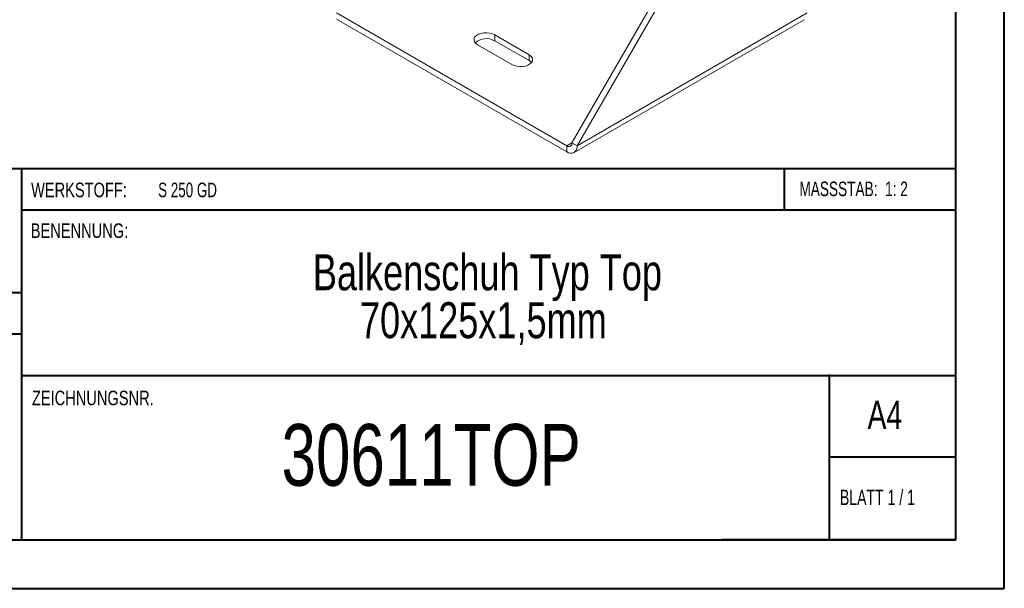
# Model space of a CAD drawing. Header units: millimetres. Extents: x 0 to 210, y 0 to 297.
# Tile 2 of 4: x 109 to 210, y 0 to 59. Entities that reach past the tile are written whole.
import ezdxf

# ---------------------------------------------------------------- set-up
doc = ezdxf.new("R2010")
doc.units = ezdxf.units.MM
doc.styles.add('SLDTEXTSTYLE0', font='TXT', dxfattribs={"width": 0.75})
doc.styles.add('SLDTEXTSTYLE1', font='TXT', dxfattribs={"width": 0.681818})
doc.styles.add('SLDTEXTSTYLE2', font='TXT', dxfattribs={"width": 0.7})
doc.styles.add('SLDTEXTSTYLE3', font='TXT', dxfattribs={"width": 0.6875})

# ---------------------------------------------------------------- blocks, each defined once
blk = doc.blocks.new('SW_NOTE_1')
at = {"color": 0, "linetype": 'Continuous', "lineweight": 0, "char_height": 3.7042, "attachment_point": 2, "style": 'SLDTEXTSTYLE0'}
for s, insert in [('Balkenschuh Typ Top', (24.66, 4.77)), ('70x125x1,5mm', (24.24, -0.16))]:
    blk.add_mtext(s, dxfattribs=dict(at, insert=insert))

msp = doc.modelspace()

# ---------------------------------------------------------------- linework, layer by layer
at = {"color": 7, "linetype": 'Continuous', "lineweight": 40}
for p, q in [((210.08, 0.21), (210.08, 297.21)), ((205.08, 5.21), (205.08, 292.21)), ((205.08, 43.37), (10.11, 43.37)), ((108.91, 43.37), (108.91, 5.12)), ((187.47, 39.12), (187.47, 43.37)), ((205.08, 39.12), (108.91, 39.12)), ((108.91, 30.62), (10.11, 30.62)), ((108.91, 26.37), (10.11, 26.37)), ((108.91, 22.12), (205.08, 22.12)), ((192.08, 5.21), (192.08, 22.21)), ((205.08, 13.71), (192.08, 13.71)), ((10.08, 5.21), (205.08, 5.21)), ((205.08, 5.21), (180.99, 5.21)), ((0.08, 0.21), (210.08, 0.21))]:
    msp.add_line(p, q, dxfattribs=at)
at = {"color": 7, "linetype": 'Continuous', "lineweight": 15}
for p, q in [((165.58, 46.05), (176.54, 65.03)), ((166.11, 45.74), (177.07, 64.72)), ((141.36, 59.42), (165.05, 45.74)), ((141.36, 58.8), (165.05, 45.13)), ((166.11, 45.74), (189.8, 59.42)), ((165.8, 45.05), (189.49, 58.73)), ((161.16, 55.13), (157.63, 57.17)), ((157.63, 56.56), (157.63, 57.17)), ((155.86, 56.15), (159.4, 54.11)), ((161.16, 54.52), (157.63, 56.56)), ((161.16, 54.52), (161.16, 55.13)), ((165.58, 46.05), (165.05, 45.74)), ((165.05, 45.74), (165.05, 45.13)), ((165.58, 46.05), (166.11, 45.74))]:
    msp.add_line(p, q, dxfattribs=at)
at = {"color": 7, "linetype": 'Continuous', "lineweight": 15, "flags": 128}
for points in [[(157.63, 57.17), (157.39, 57.28), (157.12, 57.35), (156.82, 57.38), (156.52, 57.37), (156.23, 57.32), (155.97, 57.23), (155.76, 57.11), (155.6, 56.96), (155.51, 56.79), (155.5, 56.62), (155.55, 56.45), (155.67, 56.29), (155.86, 56.15)], [(159.4, 54.11), (159.63, 54), (159.91, 53.93), (160.2, 53.9), (160.5, 53.91), (160.79, 53.96), (161.05, 54.05), (161.26, 54.17), (161.42, 54.32), (161.51, 54.49), (161.53, 54.66), (161.47, 54.83), (161.35, 54.99), (161.16, 55.13)], [(161.41, 54.31), (161.35, 54.38), (161.16, 54.52)]]:
    msp.add_lwpolyline(points, dxfattribs=at)
at = {"color": 7, "linetype": 'Continuous', "lineweight": 15}
for centre, radius, start, end in [((156.76, 55.02), 1.76, 60.6485, 130.912), ((165.26, 45.99), 0.328, 230.7967, 9.214), ((165.47, 45.64), 0.655, 230.7967, 9.214)]:
    msp.add_arc(centre, radius, start, end, dxfattribs=at)

# ---------------------------------------------------------------- block references
at = {"color": 7, "linetype": 'Continuous', "lineweight": 0}
msp.add_blockref('SW_NOTE_1', (132.22, 29.82), dxfattribs=at)

# ---------------------------------------------------------------- texts
for s, insert, char_height, attachment_point, style in [('WERKSTOFF:', (109.91, 41.96), 1.5, 1, 'SLDTEXTSTYLE0'), ('S 250 GD', (122.99, 41.96), 1.5, 1, 'SLDTEXTSTYLE3'), ('MASSSTAB:  1: 2', (188.99, 42.07), 1.5, 1, 'SLDTEXTSTYLE2'), ('BENENNUNG:', (109.88, 37.77), 1.5, 1, 'SLDTEXTSTYLE0'), ('ZEICHNUNGSNR.', (110, 20.55), 1.5, 1, 'SLDTEXTSTYLE0'), ('A4', (196, 19.52), 2.91, 1, 'SLDTEXTSTYLE0'), ('30611TOP', (151.09, 17.12), 6.35, 2, 'SLDTEXTSTYLE0'), ('BLATT 1 / 1', (193.16, 10.36), 1.5875, 1, 'SLDTEXTSTYLE1')]:
    msp.add_mtext(s, dxfattribs=dict(at, insert=insert, char_height=char_height, attachment_point=attachment_point, style=style))

doc.saveas('drawing.dxf')
